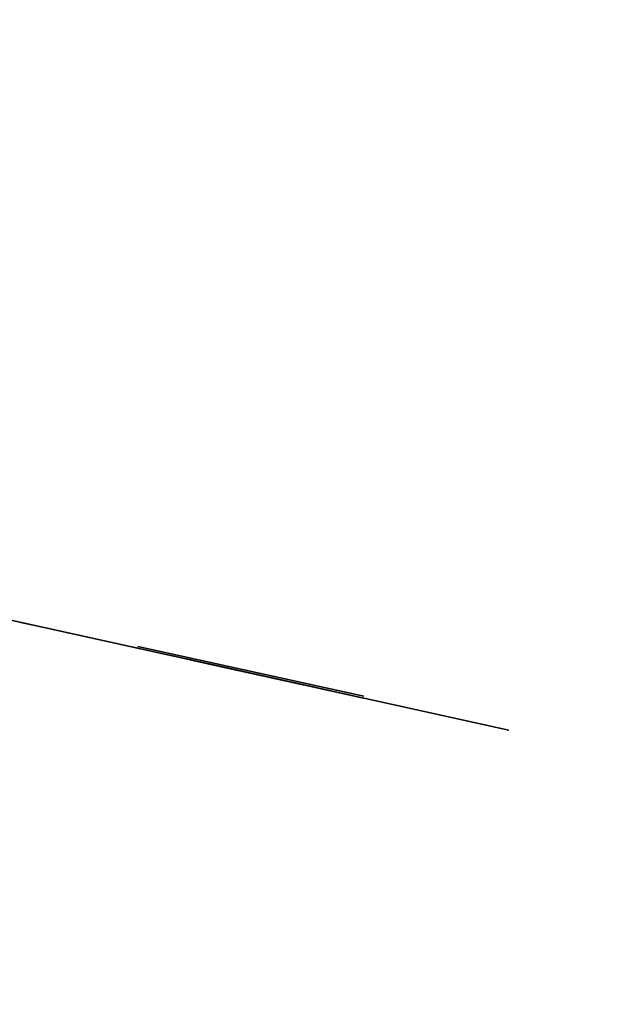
# Model space of a CAD drawing. Header units: metres. Extents: x 3435926.4 to 3435969.5, y 5439943.6 to 5439953.1.
# Tile 3 of 3: x 3435952.7 to 3435958.4, y 5439943.6 to 5439953.1. Entities that reach past the tile are written whole.
import ezdxf

# ---------------------------------------------------------------- set-up
doc = ezdxf.new("R2010")
doc.units = ezdxf.units.M
doc.linetypes.add('ACAD_ISO02W100', pattern=[15, 12, -3])
for name, color, linetype in [('LAYOUT Ansichtsfenster', 5, 'Continuous'), ('SCHNITT BAU Baugrube', 5, 'Continuous'), ('SCHNITT BAU Bestand', 7, 'Continuous'), ('SCHNITT BAU Neubau', 1, 'Continuous'), ('SCHNITT BAU Tangierend', 34, 'Continuous')]:
    doc.layers.add(name, color=color, linetype=linetype)

# ---------------------------------------------------------------- blocks, each defined once
blk = doc.blocks.new('*U11')
at = {"linetype": 'ByBlock', "lineweight": -2}
h = blk.add_hatch(dxfattribs=at)
h.set_pattern_fill('GRAVEL', color=0)
h.set_pattern_definition([(228.0127875, (-1005.412, -4767.099999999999), (-203.2000000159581, -228.5999999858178), [3.4172144, -338.3048363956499]), (184.969741, (-1007.698000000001, -4769.639999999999), (304.799999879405, 25.40000144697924), [5.864047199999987, -580.5404889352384]), (132.5104471, (-1013.540000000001, -4770.147999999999), (254.0000001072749, -279.3999999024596), [4.1348152, -409.3472279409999]), (267.273689, (-1023.446, -4776.497999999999), (25.40000005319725, 507.9999999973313), [5.340045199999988, -528.6643742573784]), (292.83365418, (-1023.700000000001, -4781.831999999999), (-127.0000000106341, 304.7999999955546), [5.236336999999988, -518.3980774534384]), (357.2736889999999, (-1021.668000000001, -4786.657999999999), (-507.9999999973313, 25.40000005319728), [5.340045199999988, -528.6643742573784]), (37.69424047, (-1016.334000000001, -4786.911999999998), (-330.1999999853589, -254.0000000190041), [7.061936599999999, -699.1311531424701]), (72.25532837, (-1010.746000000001, -4782.593999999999), (177.8000000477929, 558.7999999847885), [6.667195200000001, -660.05256601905]), (121.42956562, (-1008.714000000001, -4776.243999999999), (-203.2000000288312, 330.1999999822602), [5.35813, -530.4554569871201]), (175.2363583, (-1011.508000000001, -4771.671999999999), (279.3999999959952, -25.40000004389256), [6.117132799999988, -299.7393694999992]), (222.3974378, (-1017.604, -4771.163999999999), (-304.7999999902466, -279.4000000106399), [7.910779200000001, -783.16772512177]), (138.81407483, (-998.3000000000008, -4776.751999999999), (-177.7999999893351, 152.4000000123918), [2.7000454, -267.30565824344]), (171.4692344, (-1000.332000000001, -4774.973999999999), (330.2000000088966, -50.79999994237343), [5.1368198, -508.5463899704]), (225, (-1005.412, -4774.212), (-3.552713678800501e-15, -25.40000000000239), [3.5920934, -32.32893108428]), (203.19859051, (-1007.19, -4771.163999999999), (127.0000000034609, 50.79999999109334), [1.934413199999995, -191.5062236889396]), (291.80140949, (-1008.968, -4771.925999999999), (-25.40000000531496, 76.19999999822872), [2.7356562, -134.0475299]), (30.96375653, (-1007.952000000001, -4774.465999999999), (76.20000000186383, 50.79999999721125), [4.443196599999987, -143.6629815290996]), (161.56505118, (-1004.142000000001, -4772.179999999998), (50.80000000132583, -25.39999999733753), [3.2128714, -77.10898116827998]), (16.389540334, (-1023.700000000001, -4771.925999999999), (254.0000000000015, 76.20000000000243), [4.50088, -445.5882667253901]), (70.34617594, (-1019.382000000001, -4770.655999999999), (-101.6000000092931, -279.3999999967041), [3.7759894, -373.822156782]), (293.19859051, (-1004.142000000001, -4767.099999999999), (-50.79999999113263, 127.0000000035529), [3.868800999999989, -189.5718358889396]), (343.6104596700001, (-1002.618000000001, -4770.655999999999), (-254.0000000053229, 76.19999998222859), [4.500879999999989, -445.5882667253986]), (339.44395478, (-1023.700000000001, -4787.673999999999), (-126.9999999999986, 50.8000000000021), [4.340351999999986, -212.6773431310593]), (294.7751406, (-1019.636, -4789.197999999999), (-127.0000001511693, 279.3999999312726), [3.6367212, -360.0359338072]), (66.80140949, (-1003.888000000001, -4792.499999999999), (50.79999999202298, 127.000000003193), [3.868801, -189.57183588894]), (17.35402464, (-1002.364, -4788.944), (-330.1999999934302, -101.6000000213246), [4.257827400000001, -421.523759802]), (69.44395478, (-1016.334000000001, -4792.499999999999), (-50.8000000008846, -126.9999999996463), [2.170175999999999, -214.84751913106]), (101.309932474, (-1005.412, -4792.499999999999), (-25.400000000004, 101.6000000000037), [1.295146, -128.21994964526]), (165.963756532, (-1005.666000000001, -4791.229999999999), (76.19999999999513, -25.39999999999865), [5.236337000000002, -99.49054589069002]), (186.00900596, (-1010.746000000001, -4789.959999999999), (253.9999999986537, 25.40000001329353), [4.852669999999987, -480.4136486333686]), (303.69006753, (-1007.952000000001, -4776.751999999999), (-25.40000000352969, 50.79999999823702), [3.6632388, -87.9177635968]), (353.15722659, (-1005.920000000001, -4779.799999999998), (431.8000000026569, -50.79999997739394), [6.395567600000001, -633.1600906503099]), (60.9453959, (-999.5700000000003, -4780.561999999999), (-101.6000000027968, -177.7999999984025), [2.6150824, -258.8939231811]), (90, (-998.3000000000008, -4778.275999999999), (-25.4, 25.4), [1.524, -23.876]), (120.25643716, (-1011.254000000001, -4789.197999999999), (101.5999999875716, -177.800000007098), [3.528669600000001, -349.339407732]), (48.01278749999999, (-1013.032, -4786.15), (203.2000000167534, 228.599999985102), [6.8344288, -334.88762199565]), (0, (-1008.460000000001, -4781.069999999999), (25.4, 25.4), [6.604, -18.796]), (325.3048465, (-1001.856000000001, -4781.069999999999), (254.0000000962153, -177.7999998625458), [4.0160956, -397.5931672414]), (254.0546040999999, (-998.5540000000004, -4783.355999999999), (-25.39999999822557, -101.6000000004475), [3.6982908, -181.21650038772]), (207.64597536, (-999.5700000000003, -4786.911999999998), (-482.6000000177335, -253.9999999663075), [6.021450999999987, -596.1246442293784]), (175.42607874, (-1004.904000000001, -4789.705999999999), (-330.1999999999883, 25.39999999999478), [6.3702946, -630.6584645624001])])
h.paths.add_polyline_path([(-80.00000000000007, -14.99999999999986), (79.99999999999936, -14.99999999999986), (65.00000000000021, 0), (-65.00000000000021, 0)])
at = {"color": 0, "linetype": 'ByBlock', "lineweight": -2}
blk.add_lwpolyline([(-80.00000000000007, -14.99999999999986), (79.99999999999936, -14.99999999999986), (65.00000000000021, 0), (-65.00000000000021, 0)], close=True, dxfattribs=at)
blk = doc.blocks.new('*U84')
h = blk.add_hatch()
h.set_pattern_fill('ANSI33', color=256, scale=0.01)
h.set_pattern_definition([(45, (0, 0), (-0.04490128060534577, 0.04490128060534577), []), (45, (0.04490130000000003, 0), (-0.04490128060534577, 0.04490128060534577), [0.03175, -0.015875])])
h.paths.add_polyline_path([(-0.3599999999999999, -0.1299999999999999), (-0.3499999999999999, -0.1299999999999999), (-0.35, 0), (-0.36, 0)])
h.paths.add_polyline_path([(0.36, -0.1299999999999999), (0.35, -0.1299999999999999), (0.35, 0), (0.36, 0)])
for points in [[(-0.36, 0), (0.36, 0), (0.36, -0.1299999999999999), (-0.36, -0.1299999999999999)], [(-0.3599999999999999, -0.1299999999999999), (-0.3499999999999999, -0.1299999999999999), (-0.35, 0), (-0.36, 0)], [(0.36, -0.1299999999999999), (0.35, -0.1299999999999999), (0.35, 0), (0.36, 0)]]:
    blk.add_lwpolyline(points, close=True)
blk = doc.blocks.new('*U81')
h = blk.add_hatch()
h.set_pattern_fill('ANSI33', color=256, scale=0.01)
h.set_pattern_definition([(45, (1.110223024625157e-16, 0), (-0.04490128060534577, 0.04490128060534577), []), (45, (0.04490130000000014, 0), (-0.04490128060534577, 0.04490128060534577), [0.03175, -0.015875])])
h.paths.add_polyline_path([(-0.35, 0), (0.35, 0), (0.35, -0.1299999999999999), (-0.35, -0.1299999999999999)])
blk.add_lwpolyline([(-0.35, 0), (0.35, 0), (0.35, -0.1299999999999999), (-0.35, -0.1299999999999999)], close=True)
blk = doc.blocks.new('*U88')
h = blk.add_hatch()
h.set_pattern_fill('ANSI33', color=0, scale=0.01)
h.set_pattern_definition([(45, (0, 7.105427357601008e-17), (-0.04490128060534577, 0.04490128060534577), []), (45, (0.04490130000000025, 7.105427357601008e-17), (-0.04490128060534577, 0.04490128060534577), [0.03175000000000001, -0.015875])])
h.paths.add_polyline_path([(-0.5200000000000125, 3.5527136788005e-16), (-0.4000000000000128, 3.5527136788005e-16), (-0.4000000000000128, -0.3999999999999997), (-0.5200000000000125, -0.3999999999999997)])
h.paths.add_polyline_path([(0.5200000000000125, 3.5527136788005e-16), (0.4000000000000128, 3.5527136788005e-16), (0.4000000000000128, -0.3999999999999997), (0.5200000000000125, -0.3999999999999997)])
at = {"color": 0, "linetype": 'ByBlock', "lineweight": -2}
for points in [[(-0.5200000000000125, -3.552713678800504e-16), (0.5200000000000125, 3.5527136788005e-16), (0.5200000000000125, -0.3999999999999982), (-0.5200000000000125, -0.399999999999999)], [(-0.5200000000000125, 3.5527136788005e-16), (-0.4000000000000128, 3.5527136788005e-16), (-0.4000000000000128, -0.3999999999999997), (-0.5200000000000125, -0.3999999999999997)], [(0.5200000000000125, 3.5527136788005e-16), (0.4000000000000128, 3.5527136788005e-16), (0.4000000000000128, -0.3999999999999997), (0.5200000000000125, -0.3999999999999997)]]:
    blk.add_lwpolyline(points, close=True, dxfattribs=at)
blk = doc.blocks.new('*U87')
h = blk.add_hatch()
h.set_pattern_fill('ANSI33', color=0, scale=0.01)
h.set_pattern_definition([(45, (0, 0), (-0.04490128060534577, 0.04490128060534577), []), (45, (0.04490130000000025, 0), (-0.04490128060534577, 0.04490128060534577), [0.03175000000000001, -0.015875])])
h.paths.add_polyline_path([(-0.5199999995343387, -0.1650000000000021), (0.5199999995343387, -0.1650000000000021), (0.5199999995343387, 0), (-0.5199999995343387, 0)])
at = {"color": 0, "linetype": 'ByBlock', "lineweight": -2}
blk.add_lwpolyline([(-0.5199999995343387, -0.1650000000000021), (0.5199999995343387, -0.1650000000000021), (0.5199999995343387, 0), (-0.5199999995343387, 0)], close=True, dxfattribs=at)
blk = doc.blocks.new('*U91')
h = blk.add_hatch()
h.set_pattern_fill('ANSI33', color=0, scale=0.01)
h.set_pattern_definition([(45, (0, 0), (-0.04490128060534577, 0.04490128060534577), []), (45, (0.04490130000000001, 0), (-0.04490128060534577, 0.04490128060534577), [0.03175, -0.015875])])
h.paths.add_polyline_path([(0.3999999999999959, -1.110223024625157e-15), (0.5200000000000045, -1.110223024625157e-15), (0.5200000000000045, -0.1499999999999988), (0.4600000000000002, -0.1499999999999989), (0.4600000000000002, -0.3999999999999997), (0.3999999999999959, -0.3999999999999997)])
h.paths.add_polyline_path([(-0.5200000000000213, -1.110223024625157e-15), (-0.4000000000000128, -1.110223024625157e-15), (-0.4000000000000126, -0.4000000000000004), (-0.4600000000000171, -0.4000000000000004), (-0.4600000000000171, -0.1499999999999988), (-0.5200000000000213, -0.1499999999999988)])
at = {"color": 0, "linetype": 'ByBlock', "lineweight": -2}
for points in [[(-0.5200000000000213, -1.665334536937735e-15), (0.5200000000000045, -1.110223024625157e-15), (0.5200000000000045, -0.3999999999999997), (-0.5200000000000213, -0.4000000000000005)], [(-0.5200000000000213, -1.110223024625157e-15), (-0.4000000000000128, -1.110223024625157e-15), (-0.4000000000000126, -0.4000000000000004), (-0.4600000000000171, -0.4000000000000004), (-0.4600000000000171, -0.1499999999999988), (-0.5200000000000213, -0.1499999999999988)], [(0.3999999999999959, -1.110223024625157e-15), (0.5200000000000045, -1.110223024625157e-15), (0.5200000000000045, -0.1499999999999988), (0.4600000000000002, -0.1499999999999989), (0.4600000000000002, -0.3999999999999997), (0.3999999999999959, -0.3999999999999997)]]:
    blk.add_lwpolyline(points, close=True, dxfattribs=at)
blk.add_lwpolyline([(-0.3100000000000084, -0.1500000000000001), (0.3099999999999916, -0.1500000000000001), (0.3099999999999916, -0.4000000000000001), (-0.3100000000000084, -0.4000000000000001)], close=True)
blk = doc.blocks.new('*U92')
h = blk.add_hatch()
h.set_pattern_fill('ANSI33', color=0, scale=0.01)
h.set_pattern_definition([(45, (8.43769498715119e-15, -1.195670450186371), (-0.04490128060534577, 0.04490128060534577), []), (45, (0.04490130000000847, -1.195670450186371), (-0.04490128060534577, 0.04490128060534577), [0.03175, -0.015875])])
h.paths.add_polyline_path([(0.4000000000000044, -0.3999999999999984), (0.5200000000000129, -0.3999999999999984), (0.5200000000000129, -0.2500000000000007), (0.4600000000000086, -0.2500000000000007), (0.4600000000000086, 0), (0.4000000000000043, 0)])
h.paths.add_polyline_path([(-0.5200000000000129, -0.3999999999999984), (-0.4000000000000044, -0.3999999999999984), (-0.4000000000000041, 6.661338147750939e-16), (-0.4600000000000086, 6.661338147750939e-16), (-0.4600000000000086, -0.2500000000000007), (-0.5200000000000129, -0.2500000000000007)])
at = {"color": 0, "linetype": 'ByBlock', "lineweight": -2}
for points in [[(-0.5200000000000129, -0.3999999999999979), (0.5200000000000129, -0.3999999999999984), (0.5200000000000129, 0), (-0.5200000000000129, 8.881784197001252e-16)], [(-0.5200000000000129, -0.3999999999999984), (-0.4000000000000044, -0.3999999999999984), (-0.4000000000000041, 6.661338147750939e-16), (-0.4600000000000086, 6.661338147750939e-16), (-0.4600000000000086, -0.2500000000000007), (-0.5200000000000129, -0.2500000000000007)], [(0.4000000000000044, -0.3999999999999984), (0.5200000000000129, -0.3999999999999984), (0.5200000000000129, -0.2500000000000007), (0.4600000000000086, -0.2500000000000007), (0.4600000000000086, 0), (0.4000000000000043, 0)]]:
    blk.add_lwpolyline(points, close=True, dxfattribs=at)
blk.add_lwpolyline([(-0.3100000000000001, -0.2499999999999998), (0.3100000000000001, -0.2499999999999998), (0.3100000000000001, 4.440892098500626e-16), (-0.3100000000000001, 4.440892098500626e-16)], close=True)
blk = doc.blocks.new('*U93')
at = {"linetype": 'ByBlock', "lineweight": -2}
h = blk.add_hatch(dxfattribs=at)
h.set_pattern_fill('ANSI33', color=0, scale=0.01)
h.set_pattern_definition([(45, (0, 3.552713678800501e-15), (-0.04490128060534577, 0.04490128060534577), []), (45, (0.04490130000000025, 3.552713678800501e-15), (-0.04490128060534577, 0.04490128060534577), [0.03175000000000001, -0.015875])])
h.paths.add_polyline_path([(-0.52, 0), (-0.4, 0), (-0.4, -0.04500000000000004), (0.4, -0.04500000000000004), (0.4, 0), (0.52, 0), (0.52, -0.1949999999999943), (-0.52, -0.1949999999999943)])
at = {"color": 0, "linetype": 'ByBlock', "lineweight": -2}
blk.add_lwpolyline([(-0.52, 0), (-0.4, 0), (-0.4, -0.04500000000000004), (0.4, -0.04500000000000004), (0.4, 0), (0.52, 0), (0.52, -0.1949999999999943), (-0.52, -0.1949999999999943)], close=True, dxfattribs=at)
blk.add_lwpolyline([(-0.52, -0.1949999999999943), (0.52, -0.1949999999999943), (0.52, 0), (-0.52, 0)], close=True)

msp = doc.modelspace()

# ---------------------------------------------------------------- hatches: boundary and pattern name
at = {"layer": 'SCHNITT BAU Baugrube', "extrusion": (-0.2158429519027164, -0.9764280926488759, 1.298002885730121e-10)}
h = msp.add_hatch(dxfattribs=at)
h.set_pattern_fill('AR-CONC', color=256, scale=0.0009999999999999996, angle=-5.603326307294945e-10)
h.set_pattern_definition([(49.99999999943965, (2180778.218096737, -50.41421425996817), (0.1821846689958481, -0.01593908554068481), [0.01904999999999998, -0.2095499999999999]), (354.9999999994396, (2180778.218096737, -50.41421425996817), (-0.03524342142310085, 0.1910568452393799), [0.01523999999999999, -0.1676405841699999]), (100.4514446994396, (2180778.233278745, -50.41554251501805), (0.1469412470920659, 0.1751177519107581), [0.01619000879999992, -0.1780902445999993]), (46.1841999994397, (2180778.218096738, -50.36341426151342), (0.2710790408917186, -0.04204232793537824), [0.02857499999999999, -0.3143249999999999]), (96.63555760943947, (2180778.240686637, -50.36691776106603), (0.2374041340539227, 0.2474261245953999), [0.02428502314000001, -0.26713560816]), (351.1841511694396, (2180778.218096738, -50.36341426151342), (0.2374041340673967, 0.247426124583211), [0.02285996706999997, -0.2514597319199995]), (20.99999999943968, (2180778.243496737, -50.37611426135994), (0.1516143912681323, -0.1022651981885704), [0.01904999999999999, -0.2095499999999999]), (325.9999999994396, (2180778.243496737, -50.37611426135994), (0.06180202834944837, 0.184187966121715), [0.01523999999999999, -0.1676399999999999]), (71.45144499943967, (2180778.256131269, -50.38463636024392), (0.2134164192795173, 0.08192276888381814), [0.0161900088, -0.1780899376]), (37.49999999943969, (2180778.218096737, -50.41421425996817), (0.003088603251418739, 0.08455503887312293), [0, -0.1656079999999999, 0, -0.1701799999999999, 0, -0.1682749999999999]), (7.499999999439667, (2180778.218096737, -50.41421425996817), (0.06681966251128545, 0.1001805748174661), [0, -0.09702799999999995, 0, -0.1617979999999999, 0, -0.06413499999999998]), (327.4999999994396, (2180778.161454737, -50.41421425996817), (0.1355905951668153, -0.005728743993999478), [0, -0.0635, 0, -0.19812, 0, -0.26289]), (317.4999999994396, (2180778.136054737, -50.41421425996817), (0.1481291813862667, 0.02542649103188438), [0, -0.08254999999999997, 0, -0.1315719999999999, 0, -0.1866899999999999])])
h.paths.add_polyline_path([(2180789.900096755, -2.639214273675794), (2180787.660096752, -2.639214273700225), (2180787.660096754, -2.939214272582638), (2180789.900096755, -2.939214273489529)])

# ---------------------------------------------------------------- linework, layer by layer
at = {"layer": 'LAYOUT Ansichtsfenster', "extrusion": (-0.2158429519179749, -0.976428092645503, -5.636653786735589e-11), "elevation": -6053343.552425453}
msp.add_lwpolyline([(2180759.488470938, 5.124658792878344), (2180791.338470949, 5.124658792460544), (2180791.338470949, -5.125341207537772), (2180759.488470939, -5.125341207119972)], close=True, dxfattribs=at)
at = {"layer": 'SCHNITT BAU Baugrube', "extrusion": (-0.2158429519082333, -0.9764280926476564, -4.440892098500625e-16), "elevation": -6053343.569654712}
msp.add_lwpolyline([(2180787.660062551, -2.940000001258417), (2180789.900062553, -2.940000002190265), (2180789.900062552, 0.09999999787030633), (2180787.66006255, 0.0999999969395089)], close=True, dxfattribs=at)
at = {"layer": 'SCHNITT BAU Baugrube', "extrusion": (-0.2158429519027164, -0.976428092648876, 1.298003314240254e-10), "elevation": -6053343.552391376}
msp.add_lwpolyline([(2180789.900096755, -2.639214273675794), (2180787.660096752, -2.639214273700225), (2180787.660096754, -2.939214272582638), (2180789.900096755, -2.939214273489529)], close=True, dxfattribs=at)
at = {"layer": 'SCHNITT BAU Bestand', "extrusion": (-0.2158429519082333, -0.9764280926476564, -4.440892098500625e-16), "elevation": -6053343.552403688}
msp.add_lwpolyline([(2180759.48853133, -3.790467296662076e-09), (2180766.308556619, -4.721789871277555e-09), (2180771.341676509, -5.653112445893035e-09), (2180776.886492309, -4.721789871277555e-09), (2180784.107189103, -2.859144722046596e-09), (2180791.338531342, -2.124019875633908e-09)], dxfattribs=at)
at = {"layer": 'SCHNITT BAU Neubau', "extrusion": (-0.2158429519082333, -0.9764280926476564, -4.440892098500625e-16)}
for points, elevation in [([(2180774.304088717, -1.67500000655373), (2180788.320062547, -1.675000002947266), (2180788.320062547, -1.78500000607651), (2180774.304088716, -1.785000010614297)], -6053343.552403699), ([(2180774.304088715, -1.895000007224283), (2180788.320062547, -1.895000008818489), (2180788.320062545, -2.005000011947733), (2180774.304088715, -2.005000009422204)], -6053343.552403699), ([(2180774.424088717, -2.050000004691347), (2180788.260062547, -2.050000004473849), (2180788.260062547, -1.630000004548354), (2180774.424088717, -1.630000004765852)], -6053343.552403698)]:
    msp.add_lwpolyline(points, close=True, dxfattribs=dict(at, elevation=elevation))
at = {"layer": 'SCHNITT BAU Tangierend', "linetype": 'ACAD_ISO02W100', "ltscale": 0.01, "extrusion": (-0.2158429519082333, -0.9764280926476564, -4.440892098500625e-16), "elevation": -6053343.552403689}
msp.add_lwpolyline([(2180785.407189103, -0.1600000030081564), (2180786.970602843, -1.504535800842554)], dxfattribs=at)

# ---------------------------------------------------------------- block references
at = {"layer": 'SCHNITT BAU Neubau', "extrusion": (-0.2158429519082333, -0.9764280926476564, -4.440892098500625e-16), "xscale": 0.01, "yscale": 0.01, "zscale": 0.01, "rotation": 359.9999999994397}
msp.add_blockref('*U11', (2180788.78006255, -2.49000000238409, -6053343.552403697), dxfattribs=at)
at = {"layer": 'SCHNITT BAU Neubau', "extrusion": (-0.2158429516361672, -0.9764280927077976, 1.556785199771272e-09), "rotation": 359.9999999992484}
for name, p in [('*U88', (2180788.781749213, -0.2855762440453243, -6053343.551796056)), ('*U87', (2180788.781749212, -0.1205762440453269, -6053343.551796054)), ('*U91', (2180788.781749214, -0.6855762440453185, -6053343.551796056)), ('*U92', (2180788.781749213, -1.085576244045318, -6053343.551796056)), ('*U91', (2180788.781749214, -1.485576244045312, -6053343.551796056)), ('*U92', (2180788.781749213, -1.885576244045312, -6053343.551796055)), ('*U93', (2180788.781749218, -2.285576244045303, -6053343.551796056)), ('*U84', (2180788.781749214, 0.009423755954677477, -6053343.551796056)), ('*U81', (2180788.781749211, 0.009423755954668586, -6053343.551796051))]:
    msp.add_blockref(name, p, dxfattribs=at)

doc.saveas('drawing.dxf')
